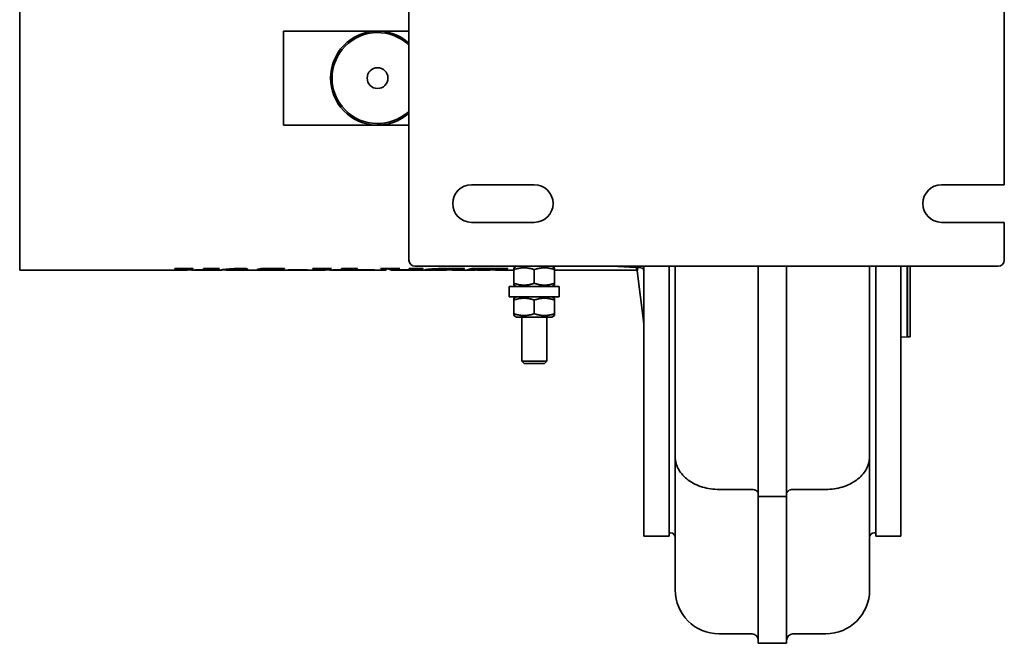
# Model space of a CAD drawing. Header units: millimetres. Extents: x 263 to 577, y 116 to 478.
# Tile 1 of 2: x 263 to 577, y 116 to 315. Entities that reach past the tile are written whole.
import ezdxf

# ---------------------------------------------------------------- set-up
doc = ezdxf.new("R2010")
doc.units = ezdxf.units.MM
doc.header["$LTSCALE"] = 2
doc.layers.add('Krawędzie widoczne(ISO)', color=7, linetype='Continuous', lineweight=35, true_color=0x262659)

msp = doc.modelspace()

# ---------------------------------------------------------------- linework, layer by layer
at = {"layer": 'Krawędzie widoczne(ISO)'}
for p, q in [((262.9, 357.8), (262.9, 235.4)), ((387.1, 238.6), (387.1, 354.6)), ((577.1, 330.6), (577.1, 262.6)), ((347.1, 311.6), (347.1, 307.6)), ((347.1, 311.6), (387.1, 311.6)), ((347.1, 285.6), (347.1, 307.6)), ((347.1, 285.6), (347.1, 281.6)), ((387.1, 281.6), (347.1, 281.6)), ((407.1, 262.6), (427.1, 262.6)), ((577.1, 262.6), (557.1, 262.6)), ((427.1, 250.6), (407.1, 250.6)), ((557.1, 250.6), (577.1, 250.6)), ((577.1, 250.6), (577.1, 238.6)), ((312.42, 235.87), (318.3, 235.87)), ((314.71, 235.87), (314.71, 235.64)), ((316.37, 235.87), (316.37, 235.41)), ((316.57, 235.87), (316.57, 235.72)), ((316.62, 235.68), (316.62, 235.42)), ((318.18, 235.87), (318.18, 235.82)), ((321.62, 235.87), (326.61, 235.87)), ((322.44, 235.87), (322.44, 235.8)), ((322.77, 235.87), (322.77, 235.74)), ((324.94, 235.87), (324.94, 235.77)), ((326.49, 235.87), (326.49, 235.82)), ((332.59, 235.89), (332.59, 235.76)), ((333.31, 235.9), (333.31, 235.71)), ((339.12, 235.66), (339.12, 235.57)), ((339.93, 235.87), (347.41, 235.87)), ((345.23, 235.69), (341.46, 235.69)), ((345.23, 235.87), (345.23, 235.69)), ((347.41, 235.82), (347.41, 235.87)), ((356.48, 235.87), (362.36, 235.87)), ((358.77, 235.87), (358.77, 235.64)), ((360.42, 235.87), (360.42, 235.41)), ((360.63, 235.87), (360.63, 235.72)), ((360.68, 235.68), (360.68, 235.42)), ((362.24, 235.87), (362.24, 235.82)), ((365.68, 235.87), (370.67, 235.87)), ((366.5, 235.87), (366.5, 235.8)), ((366.83, 235.87), (366.83, 235.74)), ((369, 235.87), (369, 235.77)), ((370.54, 235.87), (370.54, 235.82)), ((378.25, 235.87), (384.16, 235.87)), ((379.92, 235.87), (379.92, 235.75)), ((380.08, 235.87), (380.08, 235.68)), ((381.05, 235.87), (381.05, 235.54)), ((381.62, 235.87), (381.62, 235.43)), ((381.7, 235.87), (381.7, 235.46)), ((382.11, 235.87), (382.11, 235.71)), ((382.62, 235.87), (382.62, 235.78)), ((384.04, 235.82), (383.79, 235.82)), ((384.04, 235.87), (384.04, 235.82)), ((387.2, 235.87), (391.65, 235.87)), ((388.31, 235.87), (388.31, 235.72)), ((575.1, 236.6), (389.1, 236.6)), ((391.52, 235.87), (391.52, 235.82)), ((394.56, 235.76), (394.56, 235.47)), ((399.39, 235.87), (404.88, 235.87)), ((400.94, 235.87), (400.94, 235.75)), ((402.93, 235.87), (402.93, 235.75)), ((403.57, 235.87), (403.57, 235.8)), ((404.75, 235.87), (404.75, 235.82)), ((407.14, 235.87), (418.72, 235.87)), ((413.28, 235.78), (411.92, 235.78)), ((414.51, 235.87), (414.51, 235.72)), ((416.77, 235.87), (416.77, 235.75)), ((418.57, 235.87), (418.57, 235.82)), ((421.45, 236.6), (420.6, 236.11)), ((420.6, 235.53), (420.6, 236.11)), ((432.75, 236.6), (433.6, 236.11)), ((433.6, 236.11), (433.6, 235.53)), ((452.1, 236.6), (461.15, 236.13)), ((459.82, 236.1), (459.82, 236.09)), ((459.83, 235.97), (462.02, 218.34)), ((462.1, 150.6), (462.1, 236.6)), ((470.1, 150.6), (470.1, 236.6)), ((472.1, 175.87), (472.1, 236.6)), ((498.6, 236.6), (498.6, 163.2)), ((507.6, 236.6), (507.6, 163.2)), ((534.1, 175.87), (534.1, 236.6)), ((536.1, 236.6), (536.1, 150.6)), ((544.1, 236.6), (544.1, 150.6)), ((546.09, 236.6), (546.09, 214.1)), ((546.19, 236.6), (546.19, 214.1)), ((547.09, 236.6), (547.09, 214.1)), ((316.24, 235.4), (262.9, 235.4)), ((318.17, 235.42), (318.17, 235.4)), ((327.16, 235.4), (318.24, 235.4)), ((328.68, 235.64), (328.68, 235.44)), ((339.19, 235.4), (329.16, 235.4)), ((339.12, 235.57), (338.68, 235.57)), ((360.29, 235.4), (340.35, 235.4)), ((354.26, 235.43), (348.52, 235.43)), ((348.98, 235.5), (354.71, 235.5)), ((354.26, 235.5), (354.26, 235.43)), ((362.22, 235.42), (362.22, 235.4)), ((379.57, 235.4), (362.29, 235.4)), ((375.64, 235.43), (369.91, 235.43)), ((370.36, 235.5), (376.1, 235.5)), ((375.64, 235.5), (375.64, 235.43)), ((384.09, 235.4), (381.45, 235.4)), ((385.41, 235.43), (381.62, 235.43)), ((381.7, 235.46), (386.01, 235.46)), ((394.27, 235.4), (384.98, 235.4)), ((385.41, 235.46), (385.41, 235.43)), ((395.2, 235.41), (395.2, 235.4)), ((398.84, 235.4), (397.44, 235.4)), ((408.23, 235.4), (400.92, 235.4)), ((406.12, 235.5), (405.72, 235.5)), ((406.12, 235.57), (406.12, 235.5)), ((408.96, 235.46), (409.4, 235.46)), ((409.21, 235.46), (409.21, 235.42)), ((411.35, 235.4), (412.82, 235.4)), ((420.6, 235.4), (414.75, 235.4)), ((420.6, 235.53), (420.6, 231.17)), ((427.1, 235.53), (427.1, 231.17)), ((433.6, 235.53), (433.6, 231.17)), ((459.9, 235.4), (433.6, 235.4)), ((460.23, 235.4), (460.23, 235.4)), ((460.48, 235.4), (460.48, 235.4)), ((461.63, 235.4), (461.63, 235.4)), ((435.1, 230.1), (419.1, 230.1)), ((419.1, 230.1), (419.1, 226.9)), ((420.6, 230.59), (420.6, 231.17)), ((421.45, 230.1), (420.6, 230.59)), ((432.75, 230.1), (433.6, 230.59)), ((433.6, 231.17), (433.6, 230.59)), ((435.1, 230.1), (435.1, 226.9)), ((435.1, 226.9), (419.1, 226.9)), ((421.45, 226.9), (420.6, 226.41)), ((420.6, 225.83), (420.6, 226.41)), ((432.75, 226.9), (433.6, 226.41)), ((433.6, 226.41), (433.6, 225.83)), ((420.6, 225.83), (420.6, 221.47)), ((427.1, 225.83), (427.1, 221.47)), ((433.6, 225.83), (433.6, 221.47)), ((420.6, 220.89), (420.6, 221.47)), ((421.45, 220.4), (420.6, 220.89)), ((421.45, 220.4), (432.75, 220.4)), ((423.1, 220.4), (423.1, 206.37)), ((431.1, 220.4), (431.1, 206.37)), ((432.75, 220.4), (433.6, 220.89)), ((433.6, 221.47), (433.6, 220.89)), ((546.09, 214.1), (544.1, 214.04)), ((546.09, 214.2), (546.19, 214.1)), ((546.19, 214.1), (547.09, 214.1)), ((423.1, 206.37), (431.1, 206.37)), ((423.87, 205.6), (423.1, 206.37)), ((430.33, 205.6), (423.87, 205.6)), ((430.33, 205.6), (431.1, 206.37)), ((472.1, 133.39), (472.1, 175.87)), ((534.1, 133.39), (534.1, 175.87)), ((496.6, 165.43), (486.1, 165.43)), ((509.6, 165.43), (520.1, 165.43)), ((498.6, 163.2), (498.6, 116.39)), ((498.6, 163.2), (507.6, 163.2)), ((507.6, 163.2), (507.6, 116.39)), ((470.6, 151.6), (470.1, 151.6)), ((536.1, 151.6), (535.6, 151.6)), ((462.1, 150.6), (470.1, 150.6)), ((544.1, 150.6), (536.1, 150.6)), ((496.6, 119.39), (486.1, 119.39)), ((507.6, 116.39), (498.6, 116.39)), ((520.1, 119.39), (509.6, 119.39))]:
    msp.add_line(p, q, dxfattribs=at)
msp.add_circle((377.1, 296.6), 3.32, dxfattribs=at)
for centre, radius, start, end in [((377.1, 296.6), 15, 48.1897, 311.8103), ((377.1, 296.6), 14.5, 46.3972, 313.6028), ((407.1, 256.6), 6, 90, 270), ((427.1, 256.6), 6, 270, 90), ((557.1, 256.6), 6, 90, 270), ((389.1, 238.6), 2, 180, 270), ((461.1, 235.13), 1, 0, 87), ((575.1, 238.6), 2, 270, 0), ((470.6, 150.1), 1.5, 0, 90), ((535.6, 150.1), 1.5, 90, 180), ((486.1, 133.39), 14, 180, 270), ((520.1, 133.39), 14, 270, 0), ((496.6, 117.39), 2, 0, 90), ((509.6, 117.39), 2, 90, 180)]:
    msp.add_arc(centre, radius, start, end, dxfattribs=at)
for points in [[(312.3, 235.82), (312.34, 235.83), (312.38, 235.85), (312.42, 235.87)], [(316.87, 235.78), (316.67, 235.76), (316.57, 235.74), (316.57, 235.72)], [(316.57, 235.72), (316.57, 235.7), (316.67, 235.65), (316.87, 235.6)], [(318.18, 235.82), (317.57, 235.82), (317.14, 235.8), (316.87, 235.78)], [(318.3, 235.87), (318.26, 235.85), (318.22, 235.83), (318.18, 235.82)], [(321.43, 235.58), (322.11, 235.63), (322.52, 235.68), (322.65, 235.7)], [(321.51, 235.82), (321.55, 235.83), (321.59, 235.85), (321.62, 235.87)], [(322.44, 235.8), (322.35, 235.8), (322.04, 235.81), (321.51, 235.82)], [(322.77, 235.74), (322.77, 235.76), (322.66, 235.78), (322.44, 235.8)], [(324.94, 235.77), (324.36, 235.73), (323.56, 235.66), (322.53, 235.58)], [(322.65, 235.7), (322.73, 235.71), (322.77, 235.72), (322.77, 235.74)], [(326.49, 235.82), (325.86, 235.81), (325.34, 235.8), (324.94, 235.77)], [(326.61, 235.87), (326.57, 235.85), (326.53, 235.83), (326.49, 235.82)], [(330.81, 235.82), (331.67, 235.87), (332.53, 235.9), (333.4, 235.9)], [(332.59, 235.76), (332.44, 235.76), (332.25, 235.77), (332.04, 235.77)], [(333.31, 235.71), (333.02, 235.73), (332.78, 235.75), (332.59, 235.76)], [(334.63, 235.65), (334.23, 235.65), (333.8, 235.67), (333.31, 235.71)], [(333.4, 235.9), (334.15, 235.9), (334.74, 235.88), (335.18, 235.84)], [(335.18, 235.84), (335.47, 235.81), (335.62, 235.78), (335.62, 235.75)], [(338.68, 235.57), (339.1, 235.65), (339.51, 235.74), (339.93, 235.87)], [(339.44, 235.4), (340.89, 235.41), (342.82, 235.48), (345.23, 235.69)], [(347.41, 235.82), (343.6, 235.43), (341.08, 235.39), (339.86, 235.41)], [(356.35, 235.82), (356.39, 235.83), (356.43, 235.85), (356.48, 235.87)], [(360.92, 235.78), (360.73, 235.76), (360.63, 235.74), (360.63, 235.72)], [(360.63, 235.72), (360.63, 235.7), (360.73, 235.65), (360.92, 235.6)], [(362.24, 235.82), (361.63, 235.82), (361.19, 235.8), (360.92, 235.78)], [(362.36, 235.87), (362.32, 235.85), (362.28, 235.83), (362.24, 235.82)], [(365.48, 235.58), (366.17, 235.63), (366.58, 235.68), (366.71, 235.7)], [(365.57, 235.82), (365.61, 235.83), (365.64, 235.85), (365.68, 235.87)], [(366.5, 235.8), (366.4, 235.8), (366.09, 235.81), (365.57, 235.82)], [(366.83, 235.74), (366.83, 235.76), (366.72, 235.78), (366.5, 235.8)], [(369, 235.77), (368.42, 235.73), (367.62, 235.66), (366.59, 235.58)], [(366.71, 235.7), (366.79, 235.71), (366.83, 235.72), (366.83, 235.74)], [(370.54, 235.82), (369.92, 235.81), (369.4, 235.8), (369, 235.77)], [(370.67, 235.87), (370.63, 235.85), (370.59, 235.83), (370.54, 235.82)], [(378.13, 235.82), (378.17, 235.83), (378.21, 235.85), (378.25, 235.87)], [(380.08, 235.68), (380.08, 235.71), (380.03, 235.73), (379.92, 235.75)], [(379.99, 235.58), (380.05, 235.63), (380.08, 235.66), (380.08, 235.68)], [(381.05, 235.64), (380.72, 235.68), (380.4, 235.72), (380.08, 235.77)], [(382.11, 235.71), (382.03, 235.69), (381.95, 235.63), (381.88, 235.57)], [(382.62, 235.78), (382.4, 235.77), (382.24, 235.74), (382.11, 235.71)], [(383.79, 235.82), (383.31, 235.82), (382.92, 235.81), (382.62, 235.78)], [(384.16, 235.87), (384.12, 235.85), (384.08, 235.83), (384.04, 235.82)], [(387.08, 235.82), (387.12, 235.83), (387.16, 235.85), (387.2, 235.87)], [(391.65, 235.87), (391.61, 235.85), (391.57, 235.83), (391.52, 235.82)], [(396.56, 235.85), (397.17, 235.86), (398.11, 235.87), (399.39, 235.87)], [(400.94, 235.75), (400.13, 235.77), (399.49, 235.77), (399.04, 235.77)], [(399.05, 235.4), (399.68, 235.4), (400.31, 235.52), (400.94, 235.75)], [(402.93, 235.75), (402.76, 235.72), (402.53, 235.65), (402.24, 235.57)], [(403.57, 235.8), (403.28, 235.79), (403.06, 235.77), (402.93, 235.75)], [(404.75, 235.82), (404.17, 235.82), (403.78, 235.81), (403.57, 235.8)], [(404.88, 235.87), (404.84, 235.85), (404.79, 235.83), (404.75, 235.82)], [(405.72, 235.5), (406.19, 235.57), (406.66, 235.7), (407.14, 235.87)], [(414.23, 235.77), (414.1, 235.77), (413.78, 235.78), (413.28, 235.78)], [(414.51, 235.72), (414.51, 235.74), (414.42, 235.75), (414.23, 235.77)], [(414.29, 235.63), (414.44, 235.67), (414.51, 235.7), (414.51, 235.72)], [(416.77, 235.75), (416.57, 235.71), (416.33, 235.65), (416.06, 235.57)], [(417.41, 235.8), (417.11, 235.79), (416.9, 235.77), (416.77, 235.75)], [(418.57, 235.82), (418, 235.82), (417.61, 235.81), (417.41, 235.8)], [(418.72, 235.87), (418.67, 235.85), (418.62, 235.83), (418.57, 235.82)], [(315.29, 235.51), (315.18, 235.53), (314.99, 235.57), (314.71, 235.64)], [(316.37, 235.41), (316.01, 235.39), (315.65, 235.43), (315.29, 235.51)], [(316.62, 235.42), (316.54, 235.42), (316.45, 235.42), (316.37, 235.42)], [(317.24, 235.5), (317.04, 235.46), (316.83, 235.43), (316.62, 235.42)], [(316.87, 235.6), (317.22, 235.5), (317.57, 235.43), (317.92, 235.41)], [(317.92, 235.41), (319.09, 235.43), (320.26, 235.49), (321.43, 235.58)], [(322.53, 235.58), (321.08, 235.47), (319.62, 235.41), (318.17, 235.4)], [(318.17, 235.4), (318.19, 235.4), (318.21, 235.4), (318.24, 235.4)], [(328.63, 235.46), (327.6, 235.42), (327.09, 235.39), (327.09, 235.41)], [(328.68, 235.46), (328.66, 235.46), (328.65, 235.46), (328.63, 235.46)], [(328.68, 235.44), (328.68, 235.41), (328.84, 235.4), (329.16, 235.4)], [(339.19, 235.4), (339.27, 235.4), (339.36, 235.4), (339.44, 235.4)], [(339.86, 235.41), (339.85, 235.41), (339.85, 235.41), (339.84, 235.41)], [(348.52, 235.43), (348.67, 235.45), (348.82, 235.47), (348.98, 235.5)], [(354.71, 235.5), (354.56, 235.47), (354.41, 235.45), (354.26, 235.43)], [(359.34, 235.51), (359.24, 235.53), (359.05, 235.57), (358.77, 235.64)], [(360.42, 235.41), (360.06, 235.39), (359.7, 235.43), (359.34, 235.51)], [(360.68, 235.42), (360.59, 235.42), (360.51, 235.42), (360.42, 235.42)], [(361.3, 235.5), (361.09, 235.46), (360.89, 235.43), (360.68, 235.42)], [(360.92, 235.6), (361.28, 235.5), (361.63, 235.43), (361.98, 235.41)], [(361.98, 235.41), (363.15, 235.43), (364.31, 235.49), (365.48, 235.58)], [(366.59, 235.58), (365.13, 235.47), (363.68, 235.41), (362.22, 235.4)], [(362.22, 235.4), (362.25, 235.4), (362.27, 235.4), (362.29, 235.4)], [(369.91, 235.43), (370.06, 235.45), (370.21, 235.47), (370.36, 235.5)], [(376.1, 235.5), (375.94, 235.47), (375.79, 235.45), (375.64, 235.43)], [(379.57, 235.4), (379.71, 235.4), (379.85, 235.46), (379.99, 235.58)], [(381.62, 235.43), (381.43, 235.37), (381.24, 235.41), (381.05, 235.54)], [(381.88, 235.57), (381.82, 235.52), (381.76, 235.49), (381.7, 235.46)], [(384.09, 235.4), (384.53, 235.4), (384.97, 235.41), (385.41, 235.43)], [(388.22, 235.56), (386.99, 235.44), (385.76, 235.39), (384.54, 235.41)], [(386.01, 235.46), (386.52, 235.49), (387.02, 235.53), (387.53, 235.58)], [(398.84, 235.4), (398.9, 235.4), (398.98, 235.4), (399.05, 235.4)], [(402.24, 235.57), (401.48, 235.38), (400.73, 235.35), (399.98, 235.49)], [(408.23, 235.4), (408.48, 235.4), (408.72, 235.42), (408.96, 235.46)], [(409.4, 235.46), (409.27, 235.44), (409.21, 235.43), (409.21, 235.42)], [(412.82, 235.4), (413.31, 235.41), (413.8, 235.48), (414.29, 235.63)], [(416.06, 235.57), (415.3, 235.38), (414.53, 235.35), (413.77, 235.5)], [(460.18, 235.52), (460.18, 235.52), (460.18, 235.53), (460.16, 235.56)]]:
    msp.add_open_spline(points, degree=3, dxfattribs=at)
for points, knots in [([(314.71, 235.64), (314.54, 235.68), (314.36, 235.72), (314.18, 235.74), (314, 235.76), (313.78, 235.78), (313.51, 235.8), (313.24, 235.81), (312.84, 235.82), (312.3, 235.82)], [0, 0, 0, 0, 1, 1, 1, 2, 2, 2, 3, 3, 3, 3]), ([(327.09, 235.41), (327.09, 235.43), (327.28, 235.47), (327.66, 235.52), (328.04, 235.57), (328.5, 235.63), (329.05, 235.68), (329.6, 235.73), (330.18, 235.78), (330.81, 235.82)], [0, 0, 0, 0, 1, 1, 1, 2, 2, 2, 3, 3, 3, 3]), ([(332.04, 235.77), (331.21, 235.77), (330.44, 235.72), (329.74, 235.64), (329.03, 235.57), (328.68, 235.49), (328.68, 235.44)], [0, 0, 0, 0, 1, 1, 1, 2, 2, 2, 2]), ([(335.62, 235.75), (335.62, 235.72), (335.52, 235.69), (335.33, 235.68), (335.14, 235.66), (334.9, 235.65), (334.63, 235.65)], [0, 0, 0, 0, 1, 1, 1, 2, 2, 2, 2]), ([(341.46, 235.69), (340.86, 235.69), (340.36, 235.68), (339.97, 235.66), (339.58, 235.63), (339.29, 235.6), (339.12, 235.57)], [0, 0, 0, 0, 1, 1, 1, 2, 2, 2, 2]), ([(358.77, 235.64), (358.6, 235.68), (358.42, 235.72), (358.24, 235.74), (358.06, 235.76), (357.84, 235.78), (357.57, 235.8), (357.3, 235.81), (356.89, 235.82), (356.35, 235.82)], [0, 0, 0, 0, 1, 1, 1, 2, 2, 2, 3, 3, 3, 3]), ([(379.92, 235.75), (379.78, 235.77), (379.59, 235.79), (379.35, 235.8), (379.11, 235.81), (378.7, 235.82), (378.13, 235.82)], [0, 0, 0, 0, 1, 1, 1, 2, 2, 2, 2]), ([(388.31, 235.72), (388.31, 235.75), (388.22, 235.77), (388.03, 235.79), (387.83, 235.81), (387.52, 235.82), (387.08, 235.82)], [0, 0, 0, 0, 1, 1, 1, 2, 2, 2, 2]), ([(387.53, 235.58), (387.88, 235.62), (388.1, 235.65), (388.19, 235.67), (388.27, 235.69), (388.31, 235.7), (388.31, 235.72)], [0, 0, 0, 0, 1, 1, 1, 2, 2, 2, 2]), ([(391.52, 235.82), (390.98, 235.82), (390.5, 235.79), (390.08, 235.76), (389.66, 235.72), (389.04, 235.64), (388.22, 235.56)], [0, 0, 0, 0, 1, 1, 1, 2, 2, 2, 2]), ([(392.33, 235.47), (392.33, 235.5), (392.53, 235.55), (392.91, 235.6), (393.29, 235.66), (393.79, 235.71), (394.39, 235.75), (394.99, 235.79), (395.71, 235.82), (396.56, 235.85)], [0, 0, 0, 0, 1, 1, 1, 2, 2, 2, 3, 3, 3, 3]), ([(399.04, 235.77), (397.86, 235.77), (396.82, 235.73), (395.92, 235.67), (395.02, 235.6), (394.56, 235.53), (394.56, 235.47)], [0, 0, 0, 0, 1, 1, 1, 2, 2, 2, 2]), ([(411.92, 235.78), (410.48, 235.78), (409.32, 235.75), (408.45, 235.7), (407.58, 235.65), (406.81, 235.57), (406.12, 235.5)], [0, 0, 0, 0, 1, 1, 1, 2, 2, 2, 2]), ([(460.16, 235.56), (460.09, 235.71), (459.97, 235.85), (459.76, 236.03), (459.65, 236.1), (459.51, 236.17), (459.46, 236.18), (459.36, 236.22), (459.32, 236.22), (459.3, 236.23), (459.3, 236.23), (459.3, 236.23)], [0, 0, 0, 0, 0.0617596, 0.0617596, 0.1124194, 0.1124194, 0.1397939, 0.1397939, 0.1835577, 0.1835577, 0.1841119, 0.1841119, 0.1841119, 0.1841119]), ([(395.2, 235.4), (394.22, 235.4), (393.5, 235.4), (393.03, 235.41), (392.57, 235.42), (392.33, 235.44), (392.33, 235.47)], [0, 0, 0, 0, 1, 1, 1, 2, 2, 2, 2]), ([(394.56, 235.47), (394.56, 235.43), (394.85, 235.41), (395.42, 235.41), (395.87, 235.4), (396.54, 235.4), (397.44, 235.4)], [0, 0, 0, 0, 1, 1, 1, 1.800001, 1.800001, 1.800001, 1.800001]), ([(409.24, 235.41), (409.15, 235.41), (409.06, 235.41), (408.99, 235.41), (408.87, 235.42), (408.76, 235.42), (408.65, 235.42)], [0.8306936, 0.8306936, 0.8306936, 0.8306936, 1, 1, 1, 1.2590329, 1.2590329, 1.2590329, 1.2590329]), ([(409.21, 235.42), (409.21, 235.41), (409.27, 235.41), (409.4, 235.41), (409.53, 235.4), (409.7, 235.4), (409.93, 235.4), (410.15, 235.4), (410.63, 235.4), (411.35, 235.4)], [0, 0, 0, 0, 1, 1, 1, 2, 2, 2, 3, 3, 3, 3]), ([(462.1, 216.47), (462.1, 216.65), (462.09, 216.92), (462.06, 217.54), (462.04, 218.01), (462.01, 218.4)], [-0.194026, -0.194026, -0.194026, -0.194026, -0.1175628, -0.1175628, 0, 0, 0, 0]), ([(462.02, 218.34), (462.02, 218.34), (462.02, 218.34), (462.02, 218.34), (462.02, 218.34), (462.02, 218.34), (462.02, 218.34), (462.02, 218.34), (462.02, 218.34), (462.02, 218.34), (462.02, 218.34), (462.02, 218.34)], [3.18519485, 3.18519485, 3.18519485, 3.18519485, 3.19386162, 3.19386162, 3.2025284, 3.2025284, 3.21119517, 3.21119517, 3.21986194, 3.21986194, 3.22852871, 3.22852871, 3.22852871, 3.22852871]), ([(472.1, 175.87), (472.1, 175.86), (472.1, 175.85), (472.1, 175.84), (472.1, 175.15), (472.2, 174.45), (472.38, 173.77), (472.57, 173.09), (472.85, 172.42), (473.22, 171.78), (473.93, 170.53), (474.97, 169.4), (476.26, 168.44), (477.56, 167.49), (479.1, 166.73), (480.78, 166.22), (482.47, 165.7), (484.28, 165.43), (486.1, 165.43)], [-0.003415, -0.003415, -0.003415, -0.003415, 0, 0, 0, 0.280344, 0.280344, 0.280344, 0.560687, 0.560687, 0.560687, 1.107607, 1.107607, 1.107607, 1.654499, 1.654499, 1.654499, 2.201378, 2.201378, 2.201378, 2.201378]), ([(534.1, 175.87), (534.1, 175.86), (534.1, 175.85), (534.1, 175.84), (534.1, 175.15), (534, 174.45), (533.81, 173.77), (533.62, 173.09), (533.35, 172.42), (532.98, 171.78), (532.27, 170.53), (531.23, 169.4), (529.93, 168.44), (528.64, 167.49), (527.1, 166.73), (525.41, 166.22), (523.73, 165.7), (521.92, 165.43), (520.1, 165.43)], [-0.003415, -0.003415, -0.003415, -0.003415, 0, 0, 0, 0.280344, 0.280344, 0.280344, 0.560687, 0.560687, 0.560687, 1.107607, 1.107607, 1.107607, 1.654499, 1.654499, 1.654499, 2.201378, 2.201378, 2.201378, 2.201378]), ([(498.6, 163.94), (498.6, 163.95), (498.6, 163.95), (498.6, 164.05), (498.58, 164.15), (498.53, 164.35), (498.49, 164.45), (498.33, 164.72), (498.18, 164.88), (497.8, 165.15), (497.58, 165.26), (497.1, 165.4), (496.85, 165.43), (496.6, 165.43)], [-0.0007039, -0.0007039, -0.0007039, -0.0007039, 0, 0, 0.0409014, 0.0409014, 0.0818026, 0.0818026, 0.159934, 0.159934, 0.2380614, 0.2380614, 0.3142695, 0.3142695, 0.3142695, 0.3142695]), ([(507.6, 163.94), (507.6, 163.95), (507.6, 163.95), (507.6, 164.14), (507.65, 164.34), (507.85, 164.69), (508, 164.86), (508.36, 165.13), (508.58, 165.24), (509.06, 165.39), (509.32, 165.43), (509.59, 165.43), (509.59, 165.43), (509.6, 165.43)], [-0.6294181, -0.6294181, -0.6294181, -0.6294181, -0.6287141, -0.6287141, -0.550578, -0.550578, -0.4724437, -0.4724437, -0.3943135, -0.3943135, -0.3161868, -0.3161868, -0.3142695, -0.3142695, -0.3142695, -0.3142695])]:
    msp.add_open_spline(points, degree=3, knots=knots, dxfattribs=at)
for points in [[(427.1, 235.53), (423.85, 236.62), (420.6, 235.53)], [(433.6, 235.53), (430.35, 236.62), (427.1, 235.53)], [(420.6, 231.17), (423.85, 230.09), (427.1, 231.17)], [(427.1, 231.17), (430.35, 230.09), (433.6, 231.17)], [(427.1, 225.83), (423.85, 226.92), (420.6, 225.83)], [(433.6, 225.83), (430.35, 226.92), (427.1, 225.83)], [(420.6, 221.47), (423.85, 220.39), (427.1, 221.47)], [(427.1, 221.47), (430.35, 220.39), (433.6, 221.47)]]:
    msp.add_rational_spline(points, [1, 1.15470053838, 1], degree=2, dxfattribs=at)

doc.saveas('drawing.dxf')
